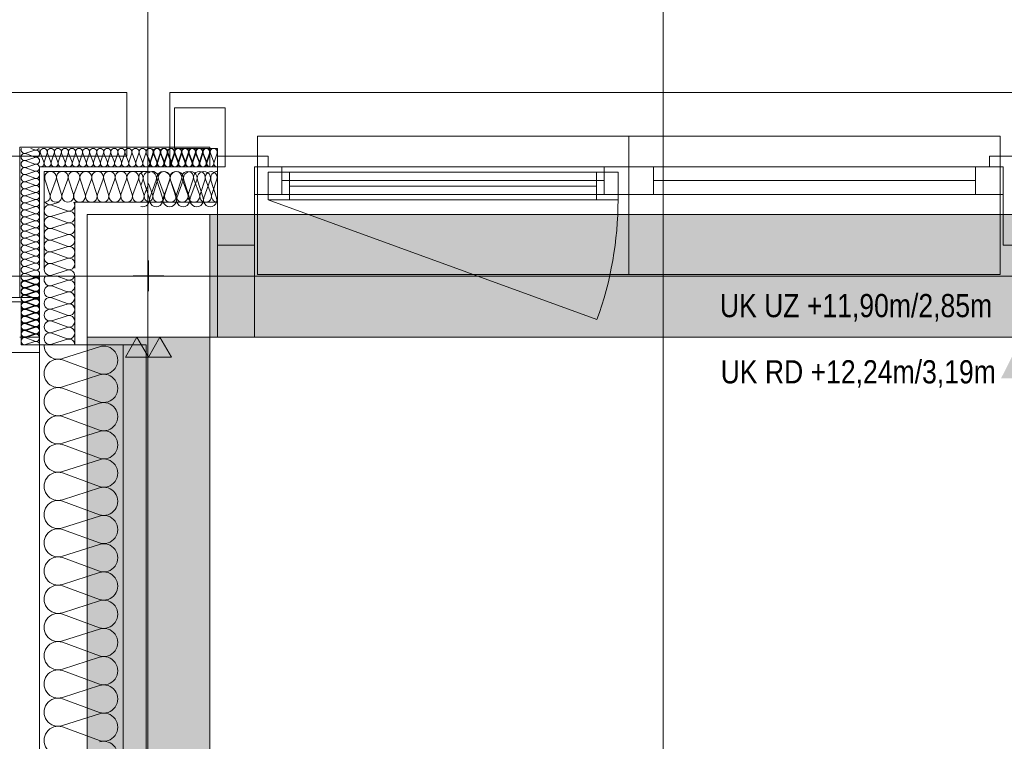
# Model space of a CAD drawing. Extents: x -620 to 300, y 62 to 1112.
# Tile 94 of 95: x -134 to -70, y 969 to 1016. Entities that reach past the tile are written whole.
import ezdxf
from ezdxf.lldxf.tags import DXFTag

# ---------------------------------------------------------------- set-up
doc = ezdxf.new("R2010")
doc.units = 0
doc.layers.get('0').update_dxf_attribs({"lineweight": 13})
for name, color, linetype, lineweight, true_color in [('00_Beschriftung UZ', 3, 'Continuous', 13, 0x00ff00), ('30 -33 Aussenwände- 3 Aussenstützen', 7, 'Continuous', 50, 0x0000dd), ('30 -33 Aussenwände- 7 Fassade_ Elemente', 7, 'Continuous', 9, 0x00aacc), ('30 -35 Decken- 1 Konstruktion-Träger- Stahlbeton', 7, 'grob-A06G9S5M8I', 13, 0x33aa00), ('70 -72 Beschriftung- 1 Beschriftung allgemein', 7, 'Continuous', 9, 0xff6633), ('70 -72 Beschriftung- 2 Beschriftung Bauteile', 7, 'Continuous', 9, 0x9999ff), ('70 -75 Raumstempel-2 Verweislinie', 1, 'Continuous', 9, 0xff0000), ('iwb_Schraffur_Unterzug', 7, 'Continuous', 5, 0xffffcc)]:
    doc.layers.add(name, color=color, linetype=linetype, lineweight=lineweight, true_color=true_color)
doc.layers.add('70 -71 Achsen- 1 Gebäudeachsen', color=7, linetype='STRICHPUNKT2-A06G9S5N8I', lineweight=18)
doc.styles.get("Standard").update_dxf_attribs({"font": 'ARIALN.TTF'})
tags = doc.linetypes.add('grob-A06G9S5M8I', pattern=[14, 3, -8, 3]).pattern_tags.tags
tags[8:9] = [DXFTag(74, 4), DXFTag(75, 0), DXFTag(340, '0'), DXFTag(46, 0.0), DXFTag(50, 0.0), DXFTag(44, 0.0), DXFTag(45, 0.0)]
tags[6:7] = [DXFTag(74, 4), DXFTag(75, 0), DXFTag(340, '0'), DXFTag(46, 0.0), DXFTag(50, 0.0), DXFTag(44, 0.0), DXFTag(45, 0.0)]
tags[4:5] = [DXFTag(74, 4), DXFTag(75, 0), DXFTag(340, '0'), DXFTag(46, 0.0), DXFTag(50, 0.0), DXFTag(44, 0.0), DXFTag(45, 0.0)]
tags = doc.linetypes.add('STRICHPUNKT2-A06G9S5N8I', pattern=[12.7, 6.35, -3.175, 0, -3.175]).pattern_tags.tags
tags[10:11] = [DXFTag(74, 4), DXFTag(75, 0), DXFTag(340, '0'), DXFTag(46, 0.0), DXFTag(50, 0.0), DXFTag(44, 0.0), DXFTag(45, 0.0)]
tags[8:9] = [DXFTag(74, 4), DXFTag(75, 0), DXFTag(340, '0'), DXFTag(46, 0.0), DXFTag(50, 0.0), DXFTag(44, 0.0), DXFTag(45, 0.0)]
tags[6:7] = [DXFTag(74, 4), DXFTag(75, 0), DXFTag(340, '0'), DXFTag(46, 0.0), DXFTag(50, 0.0), DXFTag(44, 0.0), DXFTag(45, 0.0)]
tags[4:5] = [DXFTag(74, 4), DXFTag(75, 0), DXFTag(340, '0'), DXFTag(46, 0.0), DXFTag(50, 0.0), DXFTag(44, 0.0), DXFTag(45, 0.0)]

# ---------------------------------------------------------------- blocks, each defined once
blk = doc.blocks.new('Referenz-A06G9S5P8I')
at = {"layer": '00_Beschriftung UZ', "color": 0, "lineweight": -2}
for points in [[(-69.981, 998.145), (-68.649, 995.474), (-67.311, 998.143)], [(-67.317, 992.804), (-68.649, 995.474), (-69.988, 992.805)]]:
    blk.add_solid(points, dxfattribs=at)
at = {"layer": '30 -33 Aussenwände- 3 Aussenstützen', "color": 0, "linetype": 'Continuous', "lineweight": -2, "ltscale": 0.13}
for p, q in [((-121.549, 1003.474), (-129.549, 1003.474)), ((-129.549, 1003.474), (-129.549, 995.474)), ((-121.549, 995.474), (-121.549, 1003.474)), ((-129.549, 995.474), (-121.549, 995.474))]:
    blk.add_line(p, q, dxfattribs=at)
at = {"layer": '30 -33 Aussenwände- 3 Aussenstützen', "color": 0, "lineweight": -2}
for p, q in [((-125.549, 1000.474), (-125.549, 998.474)), ((-126.549, 999.474), (-124.549, 999.474))]:
    blk.add_line(p, q, dxfattribs=at)
at = {"layer": '30 -33 Aussenwände- 7 Fassade_ Elemente', "color": 0, "linetype": 'Continuous', "lineweight": -2, "ltscale": 0.13}
for p, q in [((-289.149, 1011.414), (-126.949, 1011.414)), ((-126.949, 1011.414), (-126.949, 1007.274)), ((38.051, 1011.414), (-124.149, 1011.414)), ((-124.149, 1011.414), (-124.149, 1006.574)), ((-123.849, 1010.414), (-120.549, 1010.414)), ((-123.849, 1007.774), (-123.849, 1010.414)), ((-120.549, 1010.414), (-120.549, 1006.574)), ((-133.929, 1007.854), (-121.549, 1007.854)), ((-133.929, 998.074), (-133.929, 1007.854)), ((-132.946, 1007.65), (-133.546, 1007.457)), ((-133.546, 1007.434), (-132.946, 1007.213)), ((-132.946, 1007.672), (-133.222, 1007.774)), ((-132.649, 1007.35), (-132.609, 1007.474)), ((-132.587, 1007.474), (-132.365, 1006.874)), ((-132.343, 1006.874), (-132.15, 1007.474)), ((-132.127, 1007.474), (-131.905, 1006.874)), ((-131.883, 1006.874), (-131.69, 1007.474)), ((-131.668, 1007.474), (-131.446, 1006.874)), ((-131.423, 1006.874), (-131.23, 1007.474)), ((-131.208, 1007.474), (-130.986, 1006.874)), ((-130.964, 1006.874), (-130.771, 1007.474)), ((-130.748, 1007.474), (-130.527, 1006.874)), ((-130.504, 1006.874), (-130.311, 1007.474)), ((-130.289, 1007.474), (-130.067, 1006.874)), ((-130.044, 1006.874), (-129.852, 1007.474)), ((-129.829, 1007.474), (-129.607, 1006.874)), ((-129.585, 1006.874), (-129.392, 1007.474)), ((-129.369, 1007.474), (-129.148, 1006.874)), ((-129.125, 1006.874), (-128.932, 1007.474)), ((-128.91, 1007.474), (-128.688, 1006.874)), ((-128.666, 1006.874), (-128.473, 1007.474)), ((-128.45, 1007.474), (-128.228, 1006.874)), ((-128.206, 1006.874), (-128.013, 1007.474)), ((-127.991, 1007.474), (-127.769, 1006.874)), ((-127.746, 1006.874), (-127.553, 1007.474)), ((-127.531, 1007.474), (-127.309, 1006.874)), ((-127.287, 1006.874), (-127.094, 1007.474)), ((-127.071, 1007.474), (-126.849, 1006.874)), ((-126.827, 1006.874), (-126.634, 1007.474)), ((-126.612, 1007.474), (-126.39, 1006.874)), ((-126.367, 1006.874), (-126.175, 1007.474)), ((-126.152, 1007.474), (-125.93, 1006.874)), ((-125.908, 1006.874), (-125.715, 1007.474)), ((-125.692, 1007.474), (-125.471, 1006.874)), ((-125.448, 1006.874), (-125.255, 1007.474)), ((-125.408, 1006.871), (-125.215, 1007.471)), ((-125.233, 1007.474), (-125.011, 1006.874)), ((-125.193, 1007.471), (-124.971, 1006.871)), ((-124.988, 1006.874), (-124.796, 1007.474)), ((-124.948, 1006.871), (-124.756, 1007.472)), ((-124.773, 1007.474), (-124.551, 1006.874)), ((-124.733, 1007.472), (-124.511, 1006.872)), ((-124.529, 1006.874), (-124.336, 1007.474)), ((-124.489, 1006.872), (-124.296, 1007.472)), ((-124.313, 1007.474), (-124.092, 1006.874)), ((-124.274, 1007.472), (-124.051, 1006.872)), ((-124.069, 1006.874), (-123.876, 1007.474)), ((-124.029, 1006.872), (-123.837, 1007.472)), ((-123.854, 1007.474), (-123.632, 1006.874)), ((-121.049, 1007.774), (-123.849, 1007.774)), ((-123.814, 1007.472), (-123.592, 1006.873)), ((-123.61, 1006.874), (-123.417, 1007.474)), ((-123.569, 1006.873), (-123.377, 1007.473)), ((-123.394, 1007.474), (-123.172, 1006.874)), ((-123.354, 1007.473), (-123.132, 1006.873)), ((-123.15, 1006.874), (-122.957, 1007.474)), ((-123.11, 1006.873), (-122.917, 1007.473)), ((-122.935, 1007.474), (-122.713, 1006.874)), ((-122.895, 1007.473), (-122.673, 1006.873)), ((-122.69, 1006.874), (-122.497, 1007.474)), ((-122.65, 1006.873), (-122.458, 1007.473)), ((-122.475, 1007.474), (-122.253, 1006.874)), ((-122.435, 1007.473), (-122.213, 1006.874)), ((-122.231, 1006.874), (-122.038, 1007.474)), ((-122.19, 1006.874), (-121.998, 1007.474)), ((-122.015, 1007.474), (-121.794, 1006.874)), ((-121.976, 1007.474), (-121.753, 1006.874)), ((-121.771, 1006.874), (-121.578, 1007.474)), ((-121.731, 1006.874), (-121.538, 1007.474)), ((-121.549, 1007.854), (-121.549, 1006.574)), ((-121.549, 1007.854), (-121.549, 1006.574)), ((-121.516, 1007.474), (-121.294, 1006.874)), ((-121.271, 1006.874), (-121.079, 1007.474)), ((-121.049, 1006.574), (-121.049, 1007.774)), ((-447.749, 1007.274), (-133.349, 1007.274)), ((-126.949, 1007.274), (-289.149, 1007.274)), ((-132.946, 1007.19), (-133.546, 1006.997)), ((-133.546, 1006.975), (-132.946, 1006.753)), ((-132.946, 1006.73), (-133.546, 1006.538)), ((-125.43, 1006.871), (-125.55, 1007.193)), ((-117.749, 1007.274), (-121.049, 1007.274)), ((-121.049, 1007.274), (-121.049, 1001.474)), ((-117.749, 1006.574), (-117.749, 1007.274)), ((-66.549, 1007.274), (-70.749, 1007.274)), ((-70.749, 1007.274), (-70.749, 1006.574)), ((-133.546, 1006.515), (-132.946, 1006.293)), ((-132.946, 1006.271), (-133.546, 1006.078)), ((-133.546, 1006.055), (-132.946, 1005.834)), ((-132.649, 999.976), (-132.644, 1006.574)), ((-132.644, 1006.574), (-125.549, 1006.574)), ((-132.349, 999.976), (-132.344, 1006.274)), ((-132.344, 1006.274), (-125.549, 1006.274)), ((-125.549, 1006.574), (-121.049, 1006.574)), ((-124.149, 1006.574), (-121.049, 1006.574)), ((-121.049, 1006.574), (-121.049, 995.474)), ((-121.049, 1006.574), (-121.049, 1004.274)), ((-120.549, 1006.574), (-121.049, 1006.574)), ((-117.749, 1006.574), (-118.649, 1006.574)), ((-118.649, 1006.574), (-94.249, 1006.574)), ((-118.649, 1004.774), (-118.649, 1006.574)), ((-118.649, 1001.474), (-118.649, 1006.574)), ((-118.649, 1006.574), (-116.849, 1006.574)), ((-118.649, 1004.774), (-118.649, 1006.574)), ((-117.749, 1004.424), (-117.749, 1006.224)), ((-117.749, 1006.224), (-116.349, 1006.224)), ((-117.749, 1006.224), (-94.949, 1006.224)), ((-117.749, 1004.424), (-117.749, 1006.224)), ((-116.849, 1006.574), (-116.849, 1004.774)), ((-116.349, 1006.224), (-116.349, 1004.424)), ((-96.349, 1004.424), (-96.349, 1006.224)), ((-96.349, 1006.224), (-94.949, 1006.224)), ((-95.849, 1004.774), (-95.849, 1006.574)), ((-95.849, 1006.574), (-94.249, 1006.574)), ((-94.949, 1006.224), (-94.949, 1004.424)), ((-94.949, 1006.224), (-94.949, 1004.424)), ((-94.249, 1004.774), (-94.249, 1006.574)), ((-94.249, 1006.574), (-92.649, 1006.574)), ((-94.249, 1006.574), (-69.849, 1006.574)), ((-94.249, 1006.574), (-94.249, 1004.774)), ((-92.649, 1006.574), (-92.649, 1004.774)), ((-71.649, 1006.574), (-69.849, 1006.574)), ((-71.649, 1004.774), (-71.649, 1006.574)), ((-70.749, 1006.574), (-69.849, 1006.574)), ((-69.849, 1006.574), (-69.849, 1004.774)), ((-69.849, 1006.574), (-69.849, 1004.774)), ((-69.849, 1006.574), (-69.849, 1001.474)), ((-132.946, 1005.811), (-133.546, 1005.618)), ((-133.546, 1005.596), (-132.946, 1005.374)), ((-131.972, 1004.774), (-132.294, 1005.774)), ((-131.565, 1005.774), (-131.935, 1004.774)), ((-131.206, 1004.774), (-131.528, 1005.774)), ((-130.799, 1005.774), (-131.169, 1004.774)), ((-130.44, 1004.774), (-130.762, 1005.774)), ((-130.033, 1005.774), (-130.403, 1004.774)), ((-129.674, 1004.774), (-129.996, 1005.774)), ((-129.267, 1005.774), (-129.637, 1004.774)), ((-128.908, 1004.774), (-129.23, 1005.774)), ((-128.501, 1005.774), (-128.871, 1004.774)), ((-128.142, 1004.774), (-128.463, 1005.774)), ((-127.735, 1005.774), (-128.105, 1004.774)), ((-127.376, 1004.774), (-127.697, 1005.774)), ((-126.969, 1005.774), (-127.339, 1004.774)), ((-126.61, 1004.774), (-126.931, 1005.774)), ((-126.203, 1005.774), (-126.572, 1004.774)), ((-125.844, 1004.774), (-126.165, 1005.774)), ((-125.922, 1005.699), (-126.049, 1005.356)), ((-125.879, 1005.699), (-125.51, 1004.549)), ((-125.806, 1004.774), (-125.549, 1005.47)), ((-125.287, 1004.774), (-125.549, 1005.485)), ((-125.466, 1004.549), (-125.041, 1005.699)), ((-125.249, 1004.774), (-124.928, 1005.774)), ((-124.998, 1005.699), (-124.629, 1004.549)), ((-124.89, 1005.774), (-124.521, 1004.774)), ((-124.585, 1004.549), (-124.16, 1005.699)), ((-124.483, 1004.774), (-124.162, 1005.774)), ((-124.124, 1005.774), (-123.755, 1004.774)), ((-124.117, 1005.699), (-123.748, 1004.549)), ((-123.717, 1004.774), (-123.396, 1005.774)), ((-123.704, 1004.549), (-123.279, 1005.699)), ((-123.358, 1005.774), (-122.988, 1004.774)), ((-123.236, 1005.699), (-122.867, 1004.549)), ((-122.951, 1004.774), (-122.63, 1005.774)), ((-122.824, 1004.549), (-122.398, 1005.699)), ((-122.592, 1005.774), (-122.222, 1004.774)), ((-122.355, 1005.699), (-121.986, 1004.549)), ((-122.185, 1004.774), (-121.864, 1005.774)), ((-121.943, 1004.549), (-121.517, 1005.699)), ((-121.826, 1005.774), (-121.456, 1004.774)), ((-121.474, 1005.699), (-121.105, 1004.549)), ((-121.419, 1004.774), (-121.097, 1005.774)), ((-116.849, 1005.674), (-95.849, 1005.674)), ((-92.649, 1005.674), (-71.649, 1005.674)), ((-132.946, 1005.351), (-133.546, 1005.159)), ((-133.546, 1005.136), (-132.946, 1004.914)), ((-132.946, 1004.892), (-133.546, 1004.699)), ((-94.249, 1004.774), (-118.649, 1004.774)), ((-116.849, 1004.774), (-118.649, 1004.774)), ((-96.349, 1005.324), (-116.349, 1005.324)), ((-94.249, 1004.774), (-95.849, 1004.774)), ((-92.649, 1004.774), (-94.249, 1004.774)), ((-69.849, 1004.774), (-94.249, 1004.774)), ((-69.849, 1004.774), (-71.649, 1004.774)), ((-133.546, 1004.677), (-132.946, 1004.455)), ((-132.946, 1004.432), (-133.546, 1004.239)), ((-133.546, 1004.217), (-132.946, 1003.995)), ((-131.36, 1004.275), (-131.846, 1004.119)), ((-130.349, 999.974), (-130.346, 1004.274)), ((-130.346, 1004.274), (-125.549, 1004.274)), ((-121.049, 1004.274), (-125.549, 1004.274)), ((-116.349, 1004.424), (-117.749, 1004.424)), ((-94.949, 1004.424), (-117.749, 1004.424)), ((-94.949, 1004.424), (-96.349, 1004.424)), ((-132.946, 1003.973), (-133.546, 1003.78)), ((-133.546, 1003.757), (-132.946, 1003.535)), ((-132.946, 1003.513), (-133.546, 1003.32)), ((-130.846, 1003.674), (-131.847, 1003.353)), ((-131.846, 1004.082), (-130.846, 1003.711)), ((-133.546, 1003.298), (-132.946, 1003.076)), ((-132.946, 1003.053), (-133.546, 1002.86)), ((-133.546, 1002.838), (-132.946, 1002.616)), ((-131.847, 1003.316), (-130.847, 1002.945)), ((-130.847, 1002.908), (-131.847, 1002.587)), ((-132.946, 1002.594), (-133.546, 1002.401)), ((-133.546, 1002.378), (-132.946, 1002.157)), ((-131.847, 1002.549), (-130.848, 1002.179)), ((-132.946, 1002.134), (-133.546, 1001.941)), ((-133.546, 1001.919), (-132.946, 1001.697)), ((-132.946, 1001.674), (-133.546, 1001.482)), ((-130.848, 1002.142), (-131.848, 1001.821)), ((-131.848, 1001.783), (-130.848, 1001.413)), ((-133.546, 1001.459), (-132.946, 1001.237)), ((-132.946, 1001.215), (-133.546, 1001.022)), ((-133.546, 1000.999), (-132.946, 1000.778)), ((-130.848, 1001.375), (-131.848, 1001.055)), ((-131.848, 1001.017), (-130.849, 1000.647)), ((-121.049, 995.474), (-121.049, 1001.474)), ((-118.649, 1001.474), (-121.049, 1001.474)), ((-118.649, 1001.474), (-118.649, 995.474)), ((-69.849, 1001.474), (-67.449, 1001.474)), ((-132.946, 1000.755), (-133.546, 1000.562)), ((-133.546, 1000.54), (-132.946, 1000.318)), ((-132.946, 1000.296), (-133.546, 1000.103)), ((-130.849, 1000.609), (-131.849, 1000.289)), ((-131.849, 1000.251), (-130.849, 999.881)), ((-125.549, 1000.474), (-125.549, 998.474)), ((-133.546, 1000.08), (-132.946, 999.858)), ((-132.946, 999.836), (-133.546, 999.643)), ((-133.546, 999.621), (-132.946, 999.399)), ((-130.849, 999.843), (-131.85, 999.523)), ((-132.946, 999.376), (-133.546, 999.183)), ((-132.946, 999.333), (-133.546, 999.14)), ((-133.546, 999.161), (-132.946, 998.939)), ((-133.546, 999.118), (-132.947, 998.896)), ((-132.946, 999.355), (-133.268, 999.474)), ((-132.649, 834.474), (-132.649, 999.474)), ((-132.649, 999.474), (-132.649, 994.974)), ((-130.849, 999.174), (-131.849, 998.853)), ((-130.849, 999.212), (-131.56, 999.474)), ((-130.349, 999.474), (-130.349, 994.974)), ((-124.549, 999.474), (-126.549, 999.474)), ((-132.947, 998.873), (-133.547, 998.681)), ((-133.547, 998.658), (-132.947, 998.436)), ((-132.947, 998.413), (-133.547, 998.221)), ((-132.946, 998.917), (-133.546, 998.724)), ((-133.546, 998.701), (-132.946, 998.479)), ((-132.946, 998.457), (-133.546, 998.264)), ((-131.849, 998.815), (-130.849, 998.445)), ((-130.849, 998.408), (-131.849, 998.087)), ((-132.649, 998.074), (-137.489, 998.074)), ((-133.849, 997.774), (-136.489, 997.774)), ((-133.849, 994.974), (-133.849, 997.774)), ((-133.547, 998.199), (-132.947, 997.976)), ((-132.947, 997.954), (-133.547, 997.761)), ((-133.547, 997.739), (-132.948, 997.517)), ((-133.546, 998.242), (-132.946, 998.02)), ((-132.946, 997.997), (-133.546, 997.805)), ((-133.546, 997.782), (-132.946, 997.56)), ((-132.649, 994.974), (-132.649, 998.074)), ((-131.849, 998.049), (-130.849, 997.679)), ((-132.948, 997.494), (-133.548, 997.302)), ((-133.548, 997.279), (-132.948, 997.057)), ((-132.946, 997.538), (-133.546, 997.345)), ((-133.546, 997.322), (-132.946, 997.101)), ((-132.946, 997.078), (-133.546, 996.885)), ((-130.849, 997.642), (-131.849, 997.321)), ((-131.849, 997.283), (-130.849, 996.913)), ((-132.948, 997.035), (-133.548, 996.842)), ((-133.548, 996.82), (-132.948, 996.597)), ((-132.948, 996.575), (-133.548, 996.383)), ((-133.546, 996.863), (-132.946, 996.641)), ((-132.946, 996.618), (-133.546, 996.426)), ((-133.546, 996.403), (-132.946, 996.181)), ((-130.849, 996.876), (-131.849, 996.554)), ((-131.849, 996.517), (-130.849, 996.147)), ((-133.549, 996.36), (-132.949, 996.138)), ((-132.949, 996.115), (-133.549, 995.923)), ((-133.549, 995.9), (-132.949, 995.678)), ((-132.946, 996.159), (-133.546, 995.966)), ((-133.546, 995.944), (-132.946, 995.722)), ((-130.849, 996.11), (-131.849, 995.788)), ((-132.646, 995.477), (-133.926, 995.477)), ((-132.949, 995.196), (-133.55, 995.004)), ((-132.949, 995.656), (-133.549, 995.463)), ((-133.549, 995.441), (-132.949, 995.218)), ((-132.946, 995.699), (-133.546, 995.506)), ((-131.849, 995.751), (-130.849, 995.381)), ((-130.849, 995.344), (-131.849, 995.022)), ((-121.049, 995.474), (34.951, 995.474)), ((-118.649, 995.474), (-121.049, 995.474)), ((-132.649, 994.974), (-133.849, 994.974)), ((-132.649, 994.474), (-132.649, 994.974)), ((-132.649, 994.974), (-130.349, 994.974)), ((-125.689, 994.974), (-132.649, 994.974)), ((-131.149, 994.087), (-128.749, 994.858)), ((-130.349, 994.974), (-127.189, 994.974)), ((-127.189, 994.974), (-127.189, 838.974)), ((-125.689, 838.974), (-125.689, 994.974)), ((-136.489, 994.474), (-132.649, 994.474)), ((-132.649, 994.474), (-132.649, 839.474)), ((-128.749, 993.11), (-131.149, 993.997)), ((-131.149, 992.249), (-128.749, 993.02)), ((-128.749, 991.271), (-131.149, 992.159)), ((-131.149, 990.41), (-128.749, 991.181)), ((-128.749, 989.433), (-131.149, 990.32)), ((-131.149, 988.572), (-128.749, 989.343)), ((-128.749, 987.594), (-131.149, 988.482)), ((-131.149, 986.733), (-128.749, 987.504)), ((-128.749, 985.756), (-131.149, 986.643)), ((-131.149, 984.894), (-128.749, 985.666)), ((-128.749, 983.917), (-131.149, 984.804)), ((-131.149, 983.056), (-128.749, 983.827)), ((-128.749, 982.079), (-131.149, 982.966)), ((-131.149, 981.217), (-128.749, 981.989)), ((-128.749, 980.24), (-131.149, 981.127)), ((-131.149, 979.379), (-128.749, 980.15)), ((-128.749, 978.402), (-131.149, 979.289)), ((-131.149, 977.54), (-128.749, 978.312)), ((-128.749, 976.563), (-131.149, 977.45)), ((-131.149, 975.702), (-128.749, 976.473)), ((-128.749, 974.725), (-131.149, 975.612)), ((-131.149, 973.863), (-128.749, 974.635)), ((-128.749, 972.886), (-131.149, 973.773)), ((-131.149, 972.025), (-128.749, 972.796)), ((-128.749, 971.048), (-131.149, 971.935)), ((-131.149, 970.186), (-128.749, 970.958)), ((-128.749, 969.209), (-131.149, 970.096))]:
    blk.add_line(p, q, dxfattribs=at)
at = {"layer": '30 -33 Aussenwände- 7 Fassade_ Elemente', "color": 0, "lineweight": -2}
for p, q in [((-118.449, 1008.574), (-94.249, 1008.574)), ((-118.449, 1006.574), (-118.449, 1008.574)), ((-94.249, 1008.574), (-70.049, 1008.574)), ((-94.249, 1008.574), (-94.249, 1006.574)), ((-70.049, 1008.574), (-70.049, 1006.574)), ((-118.449, 1004.774), (-118.449, 1006.574)), ((-118.449, 1006.574), (-116.849, 1006.574)), ((-116.849, 1006.574), (-95.849, 1006.574)), ((-116.849, 1006.574), (-116.849, 1004.774)), ((-95.849, 1006.574), (-95.849, 1004.774)), ((-94.249, 1006.574), (-95.849, 1006.574)), ((-94.249, 1006.574), (-92.649, 1006.574)), ((-94.249, 1004.774), (-94.249, 1006.574)), ((-92.649, 1004.774), (-92.649, 1006.574)), ((-92.649, 1006.574), (-71.649, 1006.574)), ((-71.649, 1006.574), (-71.649, 1004.774)), ((-70.049, 1006.574), (-71.649, 1006.574)), ((-70.049, 1004.774), (-70.049, 1006.574)), ((-95.849, 1005.674), (-116.849, 1005.674)), ((-71.649, 1005.674), (-92.649, 1005.674)), ((-116.849, 1004.774), (-118.449, 1004.774)), ((-118.449, 1004.774), (-118.449, 999.574)), ((-95.849, 1004.774), (-116.849, 1004.774)), ((-95.849, 1004.774), (-94.249, 1004.774)), ((-94.249, 999.574), (-94.249, 1004.774)), ((-92.649, 1004.774), (-94.249, 1004.774)), ((-71.649, 1004.774), (-92.649, 1004.774)), ((-71.649, 1004.774), (-70.049, 1004.774)), ((-70.049, 999.574), (-70.049, 1004.774)), ((-118.449, 999.574), (-94.249, 999.574)), ((-94.249, 999.574), (-70.049, 999.574))]:
    blk.add_line(p, q, dxfattribs=at)
at = {"layer": '30 -33 Aussenwände- 7 Fassade_ Elemente', "color": 0, "linetype": 'grob-A06G9S5M8I', "lineweight": -2, "ltscale": 0.13}
blk.add_line((-117.749, 1004.424), (-96.324, 996.626), dxfattribs=at)
at = {"layer": '30 -33 Aussenwände- 7 Fassade_ Elemente', "color": 0, "linetype": 'Continuous', "lineweight": -2, "ltscale": 0.13}
for centre, major_axis, end_param in [((-133.616, 1007.675), (-0.207, 0.099), 2.32715), ((-133.616, 1007.216), (0.07, 0.219), 3.765224), ((-133.616, 1007.216), (-0.186, 0.135), 1.255075), ((-133.616, 1007.216), (0.07, 0.219), 1.255075), ((-132.876, 1007.891), (-0.07, -0.219), 1.349822), ((-132.876, 1007.431), (0.186, 0.135), 1.254884), ((-132.876, 1007.431), (0.186, -0.135), 1.254884), ((-132.828, 1007.545), (0.219, -0.07), 0.990893), ((-132.368, 1007.545), (-0.135, 0.186), 1.255075), ((-132.368, 1007.545), (0.135, 0.186), 1.255075), ((-132.368, 1007.545), (0.219, -0.07), 1.255075), ((-131.909, 1007.545), (0.219, -0.07), 3.765224), ((-131.909, 1007.545), (-0.135, 0.186), 1.255075), ((-131.909, 1007.545), (0.135, 0.186), 1.255075), ((-131.909, 1007.545), (0.219, -0.07), 1.255075), ((-131.449, 1007.545), (0.219, -0.07), 3.765224), ((-131.449, 1007.545), (-0.135, 0.186), 1.255075), ((-131.449, 1007.545), (0.135, 0.186), 1.255075), ((-131.449, 1007.545), (0.219, -0.07), 1.255075), ((-130.989, 1007.545), (0.219, -0.07), 3.765224), ((-130.53, 1007.545), (0.219, -0.07), 3.765224), ((-130.07, 1007.545), (0.219, -0.07), 3.765224), ((-129.611, 1007.545), (0.219, -0.07), 3.765224), ((-129.151, 1007.545), (0.219, -0.07), 3.765224), ((-128.691, 1007.545), (0.219, -0.07), 3.765224), ((-128.232, 1007.545), (0.219, -0.07), 3.765224), ((-127.772, 1007.545), (0.219, -0.07), 3.765224), ((-127.312, 1007.545), (0.219, -0.07), 3.765224), ((-126.853, 1007.545), (0.219, -0.07), 3.765224), ((-126.393, 1007.545), (0.219, -0.07), 3.765224), ((-125.933, 1007.545), (0.219, -0.07), 3.765224), ((-125.474, 1007.545), (0.219, -0.07), 3.765224), ((-125.434, 1007.542), (0.219, -0.07), 2.411197), ((-125.014, 1007.545), (0.219, -0.07), 3.765224), ((-124.974, 1007.542), (0.219, -0.07), 3.765224), ((-124.974, 1007.542), (-0.135, 0.186), 1.255075), ((-124.974, 1007.542), (0.135, 0.186), 1.255075), ((-124.974, 1007.542), (0.219, -0.07), 1.255075), ((-124.555, 1007.545), (0.219, -0.07), 3.765224), ((-124.515, 1007.542), (0.219, -0.07), 3.765224), ((-124.515, 1007.542), (-0.135, 0.186), 1.255075), ((-124.515, 1007.542), (0.135, 0.186), 1.255075), ((-124.515, 1007.542), (0.219, -0.07), 1.255075), ((-124.095, 1007.545), (0.219, -0.07), 3.765224), ((-124.055, 1007.543), (0.219, -0.07), 3.765224), ((-123.635, 1007.545), (0.219, -0.07), 3.765224), ((-123.596, 1007.543), (0.219, -0.07), 3.765224), ((-123.176, 1007.545), (0.219, -0.07), 3.765224), ((-123.136, 1007.543), (0.219, -0.07), 3.765224), ((-122.716, 1007.545), (0.219, -0.07), 3.765224), ((-122.676, 1007.544), (0.219, -0.07), 3.765224), ((-122.256, 1007.545), (0.219, -0.07), 3.765224), ((-122.217, 1007.544), (0.219, -0.07), 3.765224), ((-121.797, 1007.545), (0.219, -0.07), 3.765224), ((-121.757, 1007.544), (0.219, -0.07), 3.765224), ((-121.297, 1007.545), (0.219, -0.07), 3.765224), ((-133.616, 1006.756), (0.07, 0.219), 3.765224), ((-133.616, 1006.756), (-0.186, 0.135), 1.255075), ((-133.616, 1007.216), (-0.186, -0.135), 1.255075), ((-133.616, 1006.756), (0.07, 0.219), 1.255075), ((-132.876, 1007.431), (-0.07, -0.219), 1.254884), ((-132.876, 1006.971), (0.186, 0.135), 1.254884), ((-132.876, 1006.971), (-0.07, -0.219), 3.764652), ((-132.876, 1006.971), (-0.07, -0.219), 1.254884), ((-132.876, 1006.512), (0.186, 0.135), 1.254884), ((-132.876, 1006.512), (-0.07, -0.219), 3.764652), ((-132.876, 1006.971), (0.186, -0.135), 1.254884), ((-132.584, 1006.804), (-0.066, -0.22), 2.172087), ((-132.124, 1006.804), (-0.219, 0.07), 1.254884), ((-132.124, 1006.804), (0.135, -0.186), 1.254884), ((-131.664, 1006.804), (-0.219, 0.07), 1.254884), ((-131.664, 1006.804), (-0.219, 0.07), 3.764652), ((-131.664, 1006.804), (0.135, -0.186), 1.254884), ((-131.205, 1006.804), (-0.219, 0.07), 1.254884), ((-131.205, 1006.804), (-0.219, 0.07), 3.764652), ((-131.205, 1006.804), (0.135, -0.186), 1.254884), ((-130.745, 1006.804), (-0.219, 0.07), 3.764652), ((-130.285, 1006.804), (-0.219, 0.07), 3.764652), ((-129.826, 1006.804), (-0.219, 0.07), 3.764652), ((-129.366, 1006.804), (-0.219, 0.07), 3.764652), ((-128.907, 1006.804), (-0.219, 0.07), 3.764652), ((-128.447, 1006.804), (-0.219, 0.07), 3.764652), ((-127.987, 1006.804), (-0.219, 0.07), 3.764652), ((-127.528, 1006.804), (-0.219, 0.07), 3.764652), ((-127.068, 1006.804), (-0.219, 0.07), 3.764652), ((-126.608, 1006.804), (-0.219, 0.07), 3.764652), ((-126.149, 1006.804), (-0.219, 0.07), 3.764652), ((-125.689, 1006.804), (-0.219, 0.07), 3.764652), ((-125.649, 1006.801), (0.1, -0.207), 1.434048), ((-125.23, 1006.804), (-0.219, 0.07), 3.764652), ((-125.189, 1006.801), (-0.219, 0.07), 1.254884), ((-125.189, 1006.801), (0.135, -0.186), 1.254884), ((-124.77, 1006.804), (-0.219, 0.07), 3.764652), ((-124.73, 1006.801), (-0.219, 0.07), 3.764652), ((-124.73, 1006.801), (-0.219, 0.07), 1.254884), ((-124.73, 1006.801), (0.135, -0.186), 1.254884), ((-124.31, 1006.804), (-0.219, 0.07), 3.764652), ((-124.27, 1006.802), (-0.219, 0.07), 1.254884), ((-124.27, 1006.802), (-0.219, 0.07), 3.764652), ((-124.27, 1006.802), (0.135, -0.186), 1.254884), ((-123.851, 1006.804), (-0.219, 0.07), 3.764652), ((-123.81, 1006.802), (-0.219, 0.07), 3.764652), ((-123.391, 1006.804), (-0.219, 0.07), 3.764652), ((-123.351, 1006.802), (-0.219, 0.07), 3.764652), ((-122.931, 1006.804), (-0.219, 0.07), 3.764652), ((-122.891, 1006.803), (-0.219, 0.07), 3.764652), ((-122.472, 1006.804), (-0.219, 0.07), 3.764652), ((-122.431, 1006.803), (-0.219, 0.07), 3.764652), ((-122.012, 1006.804), (-0.219, 0.07), 3.764652), ((-121.972, 1006.803), (-0.219, 0.07), 3.764652), ((-121.552, 1006.804), (-0.219, 0.07), 1.896254), ((-121.512, 1006.804), (-0.219, 0.07), 3.764652), ((-121.052, 1006.804), (-0.219, 0.07), 1.896254), ((-133.616, 1006.296), (0.07, 0.219), 3.765224), ((-133.616, 1005.837), (0.07, 0.219), 3.765224), ((-133.616, 1006.756), (-0.186, -0.135), 1.255075), ((-132.876, 1006.512), (-0.07, -0.219), 1.254884), ((-132.876, 1006.052), (-0.07, -0.219), 3.764652), ((-132.876, 1006.512), (0.186, -0.135), 1.254884), ((-131.929, 1005.892), (0.364, -0.117), 3.765224), ((-132.124, 1006.804), (-0.135, -0.186), 1.254884), ((-131.664, 1006.804), (-0.135, -0.186), 1.254884), ((-131.163, 1005.892), (0.364, -0.117), 3.765224), ((-131.205, 1006.804), (-0.135, -0.186), 1.254884), ((-130.397, 1005.892), (0.364, -0.117), 3.765224), ((-129.631, 1005.892), (0.364, -0.117), 3.765224), ((-128.865, 1005.892), (0.364, -0.117), 3.765224), ((-128.099, 1005.892), (0.364, -0.117), 3.765224), ((-127.333, 1005.892), (0.364, -0.117), 3.765224), ((-127.333, 1005.892), (-0.225, 0.31), 1.255075), ((-127.333, 1005.892), (0.225, 0.31), 1.255075), ((-127.333, 1005.892), (0.364, -0.117), 1.255075), ((-126.567, 1005.892), (0.364, -0.117), 3.765224), ((-126.567, 1005.892), (-0.225, 0.31), 1.255075), ((-126.567, 1005.892), (0.225, 0.31), 1.255075), ((-126.567, 1005.892), (0.364, -0.117), 1.255075), ((-125.801, 1005.892), (0.252, 0.288), 2.600578), ((-126.341, 1005.834), (0.419, -0.135), 1.157172), ((-125.46, 1005.834), (-0.258, 0.356), 1.254884), ((-125.46, 1005.834), (0.258, 0.356), 1.254884), ((-125.292, 1005.892), (0.364, -0.117), 2.619647), ((-125.189, 1006.801), (-0.135, -0.186), 1.254884), ((-125.46, 1005.834), (0.419, -0.135), 1.254884), ((-124.579, 1005.834), (0.419, -0.135), 3.764652), ((-124.579, 1005.834), (-0.258, 0.356), 1.254884), ((-124.526, 1005.892), (0.364, -0.117), 3.765224), ((-124.526, 1005.892), (-0.225, 0.31), 1.255075), ((-124.73, 1006.801), (-0.135, -0.186), 1.254884), ((-124.579, 1005.834), (0.258, 0.356), 1.254884), ((-124.526, 1005.892), (0.225, 0.31), 1.255075), ((-124.27, 1006.802), (-0.135, -0.186), 1.254884), ((-124.579, 1005.834), (0.419, -0.135), 1.254884), ((-124.526, 1005.892), (0.364, -0.117), 1.255075), ((-123.698, 1005.834), (0.419, -0.135), 3.764652), ((-123.698, 1005.834), (-0.258, 0.356), 1.254884), ((-123.76, 1005.892), (0.364, -0.117), 3.765224), ((-123.76, 1005.892), (-0.225, 0.31), 1.255075), ((-123.76, 1005.892), (0.225, 0.31), 1.255075), ((-123.698, 1005.834), (0.258, 0.356), 1.254884), ((-123.76, 1005.892), (0.364, -0.117), 1.255075), ((-123.698, 1005.834), (0.419, -0.135), 1.254884), ((-122.994, 1005.892), (0.364, -0.117), 3.765224), ((-122.817, 1005.834), (0.419, -0.135), 3.764652), ((-122.228, 1005.892), (0.364, -0.117), 3.765224), ((-121.936, 1005.834), (0.419, -0.135), 3.764652), ((-121.462, 1005.892), (0.364, -0.117), 3.765224), ((-121.055, 1005.834), (0.006, 0.44), 1.896254), ((-133.616, 1005.377), (0.07, 0.219), 3.765224), ((-132.876, 1005.593), (-0.07, -0.219), 3.764652), ((-133.616, 1004.918), (0.07, 0.219), 3.765224), ((-132.876, 1005.133), (-0.07, -0.219), 3.764652), ((-132.876, 1004.673), (-0.07, -0.219), 3.764652), ((-132.337, 1004.657), (-0.005, -0.383), 1.896254), ((-131.571, 1004.657), (-0.364, 0.117), 3.764652), ((-130.805, 1004.657), (-0.364, 0.117), 3.764652), ((-130.038, 1004.657), (-0.364, 0.117), 3.764652), ((-129.272, 1004.657), (-0.364, 0.117), 3.764652), ((-128.506, 1004.657), (-0.364, 0.117), 3.764652), ((-127.74, 1004.657), (-0.364, 0.117), 1.254884), ((-127.74, 1004.657), (-0.364, 0.117), 3.764652), ((-127.74, 1004.657), (0.225, -0.31), 1.254884), ((-126.974, 1004.657), (-0.364, 0.117), 3.764652), ((-126.974, 1004.657), (-0.364, 0.117), 1.254884), ((-126.974, 1004.657), (0.225, -0.31), 1.254884), ((-126.208, 1004.657), (-0.364, 0.117), 1.254884), ((-126.208, 1004.657), (0.225, -0.31), 1.254884), ((-125.442, 1004.657), (-0.364, 0.117), 1.598679), ((-125.651, 1004.657), (0.102, -0.369), 1.613483), ((-124.885, 1004.657), (-0.364, 0.117), 1.254884), ((-124.885, 1004.657), (0.225, -0.31), 1.254884), ((-124.119, 1004.657), (-0.364, 0.117), 3.764652), ((-124.119, 1004.657), (-0.364, 0.117), 1.254884), ((-124.119, 1004.657), (0.225, -0.31), 1.254884), ((-123.353, 1004.657), (-0.364, 0.117), 1.254884), ((-123.353, 1004.657), (-0.364, 0.117), 3.764652), ((-123.353, 1004.657), (0.225, -0.31), 1.254884), ((-122.587, 1004.657), (-0.364, 0.117), 3.764652), ((-121.821, 1004.657), (-0.364, 0.117), 3.764652), ((-121.055, 1004.657), (-0.364, 0.117), 1.896254), ((-133.616, 1004.458), (0.07, 0.219), 3.765224), ((-133.616, 1003.998), (0.07, 0.219), 3.765224), ((-132.876, 1004.214), (-0.07, -0.219), 3.764652), ((-131.963, 1004.483), (-0.321, -0.208), 1.307885), ((-131.964, 1003.717), (0.118, 0.364), 1.255075), ((-130.729, 1004.075), (-0.118, -0.364), 2.429518), ((-127.74, 1004.657), (-0.225, -0.31), 1.254884), ((-126.974, 1004.657), (-0.225, -0.31), 1.254884), ((-126.208, 1004.657), (-0.225, -0.31), 1.254884), ((-125.928, 1004.414), (-0.121, -0.423), 2.160679), ((-125.047, 1004.414), (-0.419, 0.135), 1.255075), ((-125.047, 1004.414), (-0.419, 0.135), 3.765224), ((-124.885, 1004.657), (-0.225, -0.31), 1.254884), ((-125.047, 1004.414), (0.258, -0.356), 1.255075), ((-124.167, 1004.414), (-0.419, 0.135), 3.765224), ((-124.167, 1004.414), (-0.419, 0.135), 1.255075), ((-124.119, 1004.657), (-0.225, -0.31), 1.254884), ((-124.167, 1004.414), (0.258, -0.356), 1.255075), ((-123.286, 1004.414), (-0.419, 0.135), 3.765224), ((-123.353, 1004.657), (-0.225, -0.31), 1.254884), ((-122.405, 1004.414), (-0.419, 0.135), 3.765224), ((-121.524, 1004.414), (-0.419, 0.135), 3.765224), ((-133.616, 1003.539), (0.07, 0.219), 3.765224), ((-132.876, 1003.754), (-0.07, -0.219), 3.764652), ((-132.876, 1003.294), (-0.07, -0.219), 3.764652), ((-131.964, 1003.717), (-0.31, 0.225), 1.255075), ((-131.964, 1003.717), (-0.31, -0.224), 1.255075), ((-130.729, 1003.309), (0.31, 0.224), 1.254884), ((-130.729, 1003.309), (0.31, -0.225), 1.254884), ((-125.047, 1004.414), (-0.258, -0.356), 1.255075), ((-124.167, 1004.414), (-0.258, -0.356), 1.255075), ((-133.616, 1003.079), (0.07, 0.219), 3.765224), ((-133.616, 1002.619), (0.07, 0.219), 3.765224), ((-132.876, 1002.835), (-0.07, -0.219), 3.764652), ((-131.964, 1002.951), (0.118, 0.364), 3.765224), ((-131.964, 1002.951), (-0.31, 0.225), 1.255075), ((-131.964, 1002.951), (0.118, 0.364), 1.255075), ((-130.73, 1002.543), (-0.118, -0.364), 3.764652), ((-130.729, 1003.309), (-0.118, -0.364), 1.254884), ((-130.73, 1002.543), (0.31, 0.224), 1.254884), ((-133.616, 1002.16), (0.07, 0.219), 3.765224), ((-132.876, 1002.375), (-0.07, -0.219), 3.764652), ((-131.965, 1002.185), (0.118, 0.364), 3.765224), ((-131.965, 1002.185), (-0.31, 0.225), 1.255075), ((-131.965, 1002.185), (0.118, 0.364), 1.255075), ((-131.964, 1002.951), (-0.31, -0.224), 1.255075), ((-130.73, 1002.543), (-0.118, -0.364), 1.254884), ((-130.731, 1001.777), (0.31, 0.224), 1.254884), ((-130.731, 1001.777), (-0.118, -0.364), 3.764652), ((-130.73, 1002.543), (0.31, -0.225), 1.254884), ((-133.616, 1001.7), (0.07, 0.219), 3.765224), ((-132.876, 1001.915), (-0.07, -0.219), 3.764652), ((-132.876, 1001.456), (-0.07, -0.219), 3.764652), ((-131.966, 1001.419), (0.118, 0.364), 3.765224), ((-131.965, 1002.185), (-0.31, -0.224), 1.255075), ((-130.731, 1001.777), (-0.118, -0.364), 1.254884), ((-130.731, 1001.777), (0.31, -0.225), 1.254884), ((-133.616, 1001.241), (0.07, 0.219), 3.765224), ((-133.616, 1000.781), (0.07, 0.219), 3.765224), ((-132.876, 1000.996), (-0.07, -0.219), 3.764652), ((-131.966, 1000.653), (0.118, 0.364), 3.765224), ((-130.731, 1001.011), (-0.118, -0.364), 3.764652), ((-133.616, 1000.321), (0.07, 0.219), 3.765224), ((-132.876, 1000.537), (-0.07, -0.219), 3.764652), ((-132.876, 1000.077), (-0.07, -0.219), 3.764652), ((-131.967, 999.887), (0.118, 0.364), 3.765224), ((-130.732, 1000.245), (-0.118, -0.364), 3.764652), ((-133.616, 999.862), (0.07, 0.219), 3.765224), ((-133.616, 999.402), (0.07, 0.219), 3.765224), ((-132.876, 999.617), (-0.07, -0.219), 3.764652), ((-130.732, 999.479), (0.383, -0.006), 1.896254), ((-133.617, 999.359), (-0.198, 0.116), 2.411197), ((-133.616, 998.942), (0.07, 0.219), 3.765224), ((-133.617, 998.899), (0.071, 0.219), 3.765224), ((-133.617, 998.899), (-0.186, 0.135), 1.255075), ((-133.617, 998.899), (0.071, 0.219), 1.255075), ((-132.876, 999.114), (-0.071, -0.219), 1.254884), ((-132.876, 999.574), (-0.071, -0.219), 1.434048), ((-132.876, 999.158), (-0.07, -0.219), 3.764652), ((-132.876, 999.114), (0.186, 0.135), 1.254884), ((-132.876, 999.114), (0.186, -0.135), 1.254884), ((-131.967, 999.217), (-0.283, 0.257), 2.619647), ((-130.732, 999.576), (-0.117, -0.364), 1.613483), ((-130.732, 998.81), (0.31, 0.225), 1.254884), ((-130.732, 998.81), (0.31, -0.225), 1.254884), ((-133.617, 998.44), (0.071, 0.219), 3.765224), ((-133.617, 998.44), (-0.186, 0.135), 1.255075), ((-133.616, 998.483), (0.07, 0.219), 3.765224), ((-133.617, 998.899), (-0.186, -0.135), 1.255075), ((-133.617, 998.44), (0.071, 0.219), 1.255075), ((-132.876, 998.654), (-0.071, -0.219), 3.764652), ((-132.876, 998.654), (0.186, 0.135), 1.254884), ((-132.876, 998.654), (-0.071, -0.219), 1.254884), ((-132.877, 998.195), (-0.071, -0.219), 3.764652), ((-132.877, 998.195), (0.186, 0.135), 1.254884), ((-132.876, 998.698), (-0.07, -0.219), 3.764652), ((-132.876, 998.238), (-0.07, -0.219), 3.764652), ((-132.876, 998.654), (0.186, -0.135), 1.254884), ((-132.877, 998.195), (0.186, -0.135), 1.254884), ((-131.967, 998.451), (0.117, 0.364), 3.765224), ((-131.967, 998.451), (-0.31, 0.225), 1.255075), ((-131.967, 998.451), (0.117, 0.364), 1.255075), ((-130.732, 998.81), (-0.117, -0.364), 1.254884), ((-130.732, 998.044), (-0.117, -0.364), 3.764652), ((-130.732, 998.044), (0.31, 0.225), 1.254884), ((-133.618, 997.98), (0.071, 0.219), 3.765224), ((-133.618, 997.52), (0.071, 0.219), 3.765224), ((-133.616, 998.023), (0.07, 0.219), 3.765224), ((-133.616, 997.563), (0.07, 0.219), 3.765224), ((-133.617, 998.44), (-0.186, -0.135), 1.255075), ((-132.877, 997.735), (-0.071, -0.219), 3.764652), ((-132.877, 998.195), (-0.071, -0.219), 1.254884), ((-132.876, 997.779), (-0.07, -0.219), 3.764652), ((-131.967, 997.685), (0.117, 0.364), 3.765224), ((-131.967, 997.685), (-0.31, 0.225), 1.255075), ((-131.967, 998.451), (-0.31, -0.225), 1.255075), ((-131.967, 997.685), (0.117, 0.364), 1.255075), ((-130.732, 998.044), (-0.117, -0.364), 1.254884), ((-130.732, 997.278), (0.31, 0.225), 1.254884), ((-130.732, 997.278), (-0.117, -0.364), 3.764652), ((-130.732, 998.044), (0.31, -0.225), 1.254884), ((-133.618, 997.061), (0.071, 0.219), 3.765224), ((-133.616, 997.104), (0.07, 0.219), 3.765224), ((-132.877, 997.276), (-0.071, -0.219), 3.764652), ((-132.878, 996.816), (-0.071, -0.219), 3.764652), ((-132.876, 997.319), (-0.07, -0.219), 3.764652), ((-132.876, 996.86), (-0.07, -0.219), 3.764652), ((-131.967, 996.919), (0.117, 0.364), 3.765224), ((-131.967, 997.685), (-0.31, -0.225), 1.255075), ((-130.732, 997.278), (-0.117, -0.364), 1.254884), ((-130.732, 997.278), (0.31, -0.225), 1.254884), ((-133.619, 996.601), (0.071, 0.219), 3.765224), ((-133.616, 996.644), (0.07, 0.219), 3.765224), ((-133.616, 996.185), (0.07, 0.219), 3.765224), ((-132.878, 996.356), (-0.071, -0.219), 3.764652), ((-132.876, 996.4), (-0.07, -0.219), 3.764652), ((-131.967, 996.153), (0.117, 0.364), 3.765224), ((-130.732, 996.512), (-0.117, -0.364), 3.764652), ((-133.619, 995.682), (0.071, 0.219), 3.765224), ((-133.619, 996.142), (0.071, 0.219), 3.765224), ((-133.616, 995.725), (0.07, 0.219), 3.765224), ((-132.878, 995.897), (-0.071, -0.219), 3.764652), ((-132.876, 995.94), (-0.07, -0.219), 3.764652), ((-131.967, 995.387), (0.117, 0.364), 3.765224), ((-130.732, 995.746), (-0.117, -0.364), 3.764652), ((-133.62, 995.222), (0.071, 0.219), 3.765224), ((-132.879, 995.437), (-0.071, -0.219), 3.764652), ((-132.879, 994.977), (0.23, -0.003), 1.896254), ((-132.876, 995.481), (0.23, -0.003), 1.896254), ((-130.732, 994.979), (0.383, -0.005), 1.896254), ((-131.431, 994.961), (-0.918, 0.013), 1.896254), ((-128.467, 993.984), (-0.282, -0.874), 3.765224), ((-131.431, 993.123), (0.282, 0.874), 3.764652), ((-128.467, 992.146), (-0.282, -0.874), 3.765224), ((-131.431, 991.284), (0.282, 0.874), 3.764652), ((-128.467, 990.307), (-0.282, -0.874), 3.765224), ((-131.431, 989.446), (0.282, 0.874), 3.764652), ((-128.467, 988.469), (-0.282, -0.874), 3.765224), ((-131.431, 987.607), (0.282, 0.874), 3.764652), ((-128.467, 986.63), (-0.282, -0.874), 3.765224), ((-131.431, 985.769), (0.282, 0.874), 3.764652), ((-128.467, 984.792), (-0.282, -0.874), 3.765224), ((-131.431, 983.93), (0.282, 0.874), 3.764652), ((-128.467, 982.953), (-0.282, -0.874), 3.765224), ((-131.431, 982.092), (0.282, 0.874), 3.764652), ((-128.467, 981.114), (-0.282, -0.874), 3.765224), ((-131.431, 980.253), (0.282, 0.874), 3.764652), ((-128.467, 979.276), (-0.282, -0.874), 3.765224), ((-131.431, 978.415), (0.282, 0.874), 3.764652), ((-128.467, 977.437), (-0.282, -0.874), 3.765224), ((-131.431, 976.576), (0.282, 0.874), 3.764652), ((-128.467, 975.599), (-0.282, -0.874), 3.765224), ((-131.431, 974.738), (0.282, 0.874), 3.764652), ((-128.467, 973.76), (-0.282, -0.874), 3.765224), ((-131.431, 972.899), (0.282, 0.874), 3.764652), ((-128.467, 971.922), (-0.282, -0.874), 3.765224), ((-131.431, 971.06), (0.282, 0.874), 3.764652), ((-128.467, 970.083), (-0.282, -0.874), 3.765224), ((-131.431, 969.222), (0.282, 0.874), 3.764652), ((-128.467, 968.245), (-0.282, -0.874), 3.765224)]:
    blk.add_ellipse(centre, major_axis=major_axis, ratio=1, start_param=0, end_param=end_param, dxfattribs=at)
at = {"layer": '30 -33 Aussenwände- 7 Fassade_ Elemente', "color": 0, "linetype": 'grob-A06G9S5M8I', "lineweight": -2, "ltscale": 0.13}
blk.add_ellipse((-117.749, 1004.424), major_axis=(21.425, -7.798), ratio=1, start_param=0, end_param=0.349066, dxfattribs=at)
at = {"layer": '30 -35 Decken- 1 Konstruktion-Träger- Stahlbeton', "color": 0, "linetype": 'Continuous', "lineweight": -2, "ltscale": 0.13}
for q in [(-121.549, 1003.474), (-129.549, 995.474)]:
    blk.add_line((-121.549, 995.474), q, dxfattribs=at)
at = {"layer": '30 -35 Decken- 1 Konstruktion-Träger- Stahlbeton', "color": 0, "lineweight": -2}
for p, q in [((76.533, 1003.474), (-121.549, 1003.474)), ((-129.549, 995.474), (-129.549, 778.474)), ((76.533, 995.474), (-121.549, 995.474)), ((-121.549, 995.474), (-121.549, 778.474))]:
    blk.add_line(p, q, dxfattribs=at)
at = {"layer": '70 -71 Achsen- 1 Gebäudeachsen', "color": 0, "linetype": 'STRICHPUNKT2-A06G9S5N8I', "lineweight": -2, "ltscale": 0.13}
for p, q in [((-125.579, 1084.393), (-125.579, 84.953)), ((-538.631, 999.453), (76.533, 999.453))]:
    blk.add_line(p, q, dxfattribs=at)
at = {"layer": '70 -72 Beschriftung- 1 Beschriftung allgemein', "color": 0, "linetype": 'Continuous', "lineweight": -2, "ltscale": 0.13}
for p, q in [((-129.549, 1003.474), (-121.549, 1003.474)), ((-129.549, 999.474), (-129.549, 1003.474))]:
    blk.add_line(p, q, dxfattribs=at)
at = {"layer": '70 -72 Beschriftung- 2 Beschriftung Bauteile', "color": 0, "lineweight": -2}
for p, q in [((-127.049, 994.175), (-126.299, 995.474)), ((-126.299, 995.474), (-125.549, 994.175)), ((-125.549, 994.175), (-124.799, 995.474)), ((-124.799, 995.474), (-124.049, 994.175)), ((-125.549, 994.175), (-127.049, 994.175)), ((-124.049, 994.175), (-125.549, 994.175))]:
    blk.add_line(p, q, dxfattribs=at)
for points in [[(-126.299, 994.175), (-127.049, 994.175), (-126.299, 995.474)], [(-126.299, 994.175), (-126.299, 995.474), (-125.549, 994.175)], [(-124.799, 994.175), (-125.549, 994.175), (-124.799, 995.474)], [(-124.799, 994.175), (-124.799, 995.474), (-124.049, 994.175)]]:
    blk.add_solid(points, dxfattribs=at)
at = {"layer": '70 -75 Raumstempel-2 Verweislinie', "color": 0, "linetype": 'Continuous', "lineweight": -2, "ltscale": 0.13}
blk.add_line((-92.015, 1072.592), (-92.015, 950.179), dxfattribs=at)
at = {"layer": '00_Beschriftung UZ', "color": 0, "linetype": 'ByBlock', "lineweight": -2, "ltscale": 0.13, "char_height": 1.51033, "attachment_point": 1}
for s, insert in [('{\\fArial Narrow;UK UZ +11,90m/2,85m}', (-88.312, 998.293)), ('{\\fArial Narrow;UK RD +12,24m/3,19m}', (-88.263, 993.981))]:
    blk.add_mtext(s, dxfattribs=dict(at, insert=insert))
blk = doc.blocks.new('Referenz-A06G9S5R8I')
at = {"layer": 'iwb_Schraffur_Unterzug', "linetype": 'Continuous', "ltscale": 0.13}
for points in [[(-121.579, 1003.453), (76.533, 1003.453), (76.533, 1001.023)], [(-121.579, 1003.453), (76.533, 1001.023), (76.533, 995.453)], [(-121.579, 1003.453), (76.533, 995.453), (-121.579, 995.453)], [(-129.579, 778.383), (-129.579, 995.453), (-121.579, 778.383), (-121.579, 995.453)]]:
    blk.add_solid(points, dxfattribs=at)

msp = doc.modelspace()

# ---------------------------------------------------------------- block references
at = {"color": 8, "lineweight": 13, "ltscale": 0.13, "true_color": 0x808080}
msp.add_blockref('Referenz-A06G9S5P8I', (0, 0), dxfattribs=at)
at = {"color": 8, "lineweight": 25, "ltscale": 0.25, "true_color": 0x808080}
msp.add_blockref('Referenz-A06G9S5R8I', (0, 0), dxfattribs=at)

doc.saveas('drawing.dxf')
